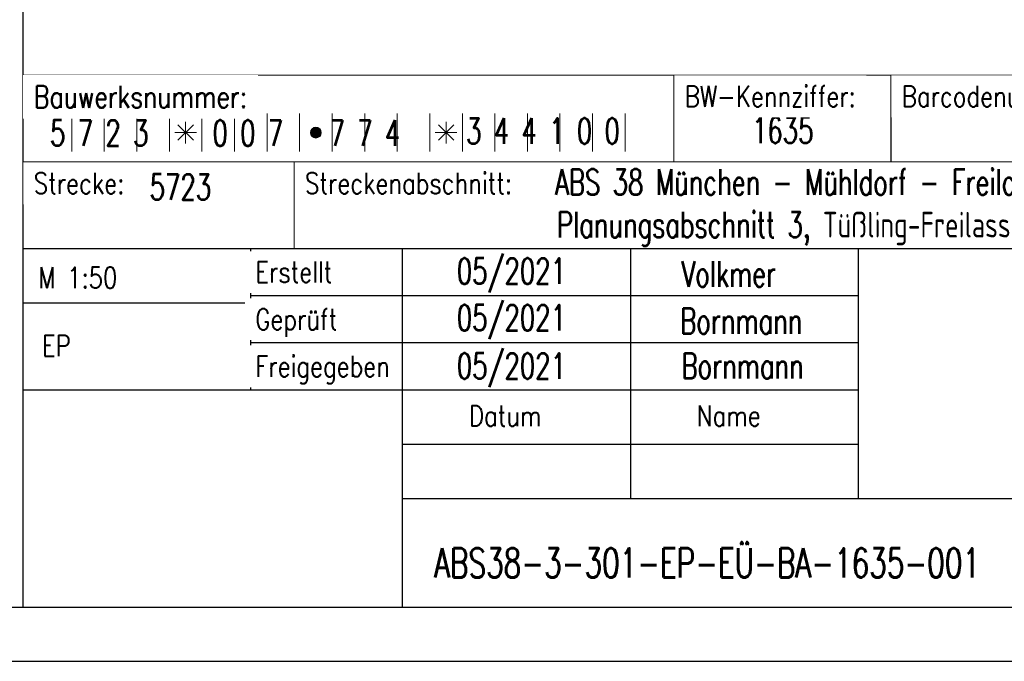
# Model space of a CAD drawing. Header units: metres. Extents: x -11 to 3443208, y -13 to 5427948.
# Tile 7 of 29: x 117.79 to 122.32, y 18.48 to 21.43. Entities that reach past the tile are written whole.
import ezdxf

# ---------------------------------------------------------------- set-up
doc = ezdxf.new("R2010")
doc.units = ezdxf.units.M
for name, color, linetype in [('_SF025', 7, 'Continuous'), ('Stempel', 7, 'Continuous'), ('T__RANDI', 3, 'Continuous'), ('T__RANDO', 7, 'Continuous')]:
    doc.layers.add(name, color=color, linetype=linetype)
doc.styles.add('SIMPLEX8', font='simplexd.shx', dxfattribs={"width": 0.8})

# ---------------------------------------------------------------- blocks, each defined once
blk = doc.blocks.new('Planstempel')
at = {"layer": 'Stempel', "lineweight": 18}
h = blk.add_hatch(color=7, dxfattribs=at)
h.dxf.hatch_style = 1
h.paths.add_polyline_path([(-7.875, 2.4346, 1), (-7.925, 2.4346, 1)])
at = {"layer": '_SF025'}
for p, q in [((-5.25, 2.7), (-5.25, 2.3)), ((-5.4, 1.4667), (-8.2, 1.4667)), ((-7.5, 1.25), (-5.4, 1.25))]:
    blk.add_line(p, q, dxfattribs=at)
at = {"layer": 'Stempel', "color": 1}
for p, q in [((-9.25, 13.7), (-9.25, 0.25)), ((-9.25, 0.25), (-0.25, 0.25))]:
    blk.add_line(p, q, dxfattribs=at)
at = {"layer": 'Stempel', "color": 7, "lineweight": 18}
for p, q in [((-9.25, 2.7), (-0.25, 2.7)), ((-6.25, 2.7), (-6.25, 2.3)), ((-9.025, 2.3471), (-9.025, 2.5221)), ((-8.875, 2.3471), (-8.875, 2.5221)), ((-8.725, 2.3471), (-8.725, 2.5221)), ((-8.575, 2.3471), (-8.575, 2.5221)), ((-8.425, 2.3471), (-8.425, 2.5221)), ((-8.275, 2.3471), (-8.275, 2.5221)), ((-8.125, 2.3471), (-8.125, 2.5221)), ((-7.975, 2.3471), (-7.975, 2.5221)), ((-7.825, 2.3471), (-7.825, 2.5221)), ((-7.675, 2.3471), (-7.675, 2.5221)), ((-7.525, 2.3471), (-7.525, 2.5221)), ((-7.375, 2.3471), (-7.375, 2.5221)), ((-7.225, 2.3471), (-7.225, 2.5221)), ((-7.075, 2.3471), (-7.075, 2.5221)), ((-6.925, 2.3471), (-6.925, 2.5221)), ((-6.775, 2.3471), (-6.775, 2.5221)), ((-6.625, 2.3471), (-6.625, 2.5221)), ((-6.475, 2.3471), (-6.475, 2.5221)), ((-8.5354, 2.3993), (-8.4646, 2.47)), ((-8.5354, 2.47), (-8.4646, 2.3993)), ((-8.5, 2.4846), (-8.5, 2.3846)), ((-7.3354, 2.3993), (-7.2646, 2.47)), ((-7.3354, 2.47), (-7.2646, 2.3993)), ((-7.3, 2.4846), (-7.3, 2.3846)), ((-8.55, 2.4346), (-8.45, 2.4346)), ((-7.35, 2.4346), (-7.25, 2.4346)), ((-0.25, 2.3), (-9.25, 2.3)), ((-8, 2.3), (-8, 1.9))]:
    blk.add_line(p, q, dxfattribs=at)
at = {"layer": 'Stempel'}
for p, q in [((-0.25, 1.9), (-9.25, 1.9)), ((-8.2, 1.25), (-8.2, 1.9)), ((-7.5, 1.25), (-7.5, 1.9)), ((-6.45, 1.9), (-6.45, 1)), ((-5.4, 0.75), (-5.4, 1.9)), ((-5.4, 1.6833), (-8.2, 1.6833)), ((-8.2, 1.65), (-9.25, 1.65)), ((-9.25, 1.25), (-7.5, 1.25)), ((-7.5, 0.25), (-7.5, 1.25)), ((-7.5, 1), (-5.4, 1)), ((-6.45, 1), (-6.45, 0.75)), ((-7.5, 0.75), (-0.25, 0.75))]:
    blk.add_line(p, q, dxfattribs=at)
at = {"layer": 'Stempel', "color": 7, "lineweight": 18}
blk.add_circle((-7.9, 2.4346), 0.025, dxfattribs=at)
at = {"layer": 'Stempel', "color": 1, "lineweight": 25, "style": 'SIMPLEX8', "width": 0.7}
for s, height, p in [(' 3 4 4 1 0 0', 0.118098, (-7.2646, 2.3831)), ('1635', 0.1181, (-5.8906, 2.3868)), ('5 7 2 3', 0.1181, (-9.1251, 2.3744)), ('0 0 7   7 7 4', 0.118098, (-8.3767, 2.3735)), ('5723', 0.1181, (-8.666, 2.1257)), ('Planungsabschnitt 3, Tüßling-Freilassing', 0.118098, (-6.7894, 1.9518)), ('05/2021', 0.1181, (-7.2505, 1.7379)), ('Volkmer', 0.1181, (-6.2154, 1.725)), ('05/2021', 0.1181, (-7.2505, 1.5229)), ('Bornmann', 0.1181, (-6.2213, 1.5086)), ('05/2021', 0.1181, (-7.2505, 1.3012)), ('Bornmann', 0.1181, (-6.2154, 1.3017))]:
    blk.add_text(s, height=height, dxfattribs=at).set_placement(p)
at = {"layer": 'Stempel', "color": 1, "lineweight": 18, "style": 'SIMPLEX8', "width": 0.8}
for s, p in [('M 1:50', (-9.1792, 1.7189)), ('EP', (-9.162, 1.4059))]:
    blk.add_text(s, height=0.09663, dxfattribs=at).set_placement(p)
at = {"layer": 'Stempel', "color": 2, "lineweight": 35, "style": 'SIMPLEX8', "width": 0.7}
blk.add_text('ABS38-3-301-EP-EÜ-BA-1635-001', height=0.135, dxfattribs=at).set_placement((-7.3546, 0.3854))
at = {"layer": 'Stempel', "color": 7, "lineweight": 18, "attachment_point": 1, "style": 'SIMPLEX8', "bg_fill": 2}
for s, insert, char_height in [('Bauwerksnummer:', (-9.2, 2.65), 0.100666), ('BW-Kennziffer:', (-6.2, 2.65), 0.096626), ('Barcodenummer:', (-5.2, 2.65), 0.096626), ('Strecke:', (-9.2, 2.25), 0.09663), ('Streckenabschnitt:', (-7.95, 2.25), 0.096626), ('Erstellt', (-8.1788, 1.8405), 0.09663), ('Geprüft', (-8.1788, 1.6239), 0.09663), ('Datum', (-7.195, 1.1788), 0.09663), ('Name', (-6.145, 1.1788), 0.09663)]:
    blk.add_mtext(s, dxfattribs=dict(at, insert=insert, char_height=char_height))
at = {"layer": 'Stempel', "color": 1, "lineweight": 25, "style": 'SIMPLEX8', "width": 0.7}
blk.add_text('ABS 38 München - Mühldorf - Freilassing;', height=0.118098, dxfattribs=at).set_placement((-6.7982, 2.1477))
at = {"layer": 'Stempel', "color": 7, "lineweight": 18, "insert": (-8.1788, 1.4072), "char_height": 0.096626, "attachment_point": 1, "style": 'SIMPLEX8', "bg_fill": 2}
blk.add_mtext('Freigegeben', dxfattribs=at)
blk = doc.blocks.new('SOF_PAGEMARGIN_1CB72')
at = {"layer": 'T__RANDI', "color": 3}
blk.add_line((20, 5), (1184, 5), dxfattribs=at)
at = {"layer": 'T__RANDO', "color": 7}
blk.add_line((0, 0), (1189, 0), dxfattribs=at)

msp = doc.modelspace()

# ---------------------------------------------------------------- block references
at = {"linetype": 'Continuous', "lineweight": 18}
msp.add_blockref('Planstempel', (127.0517, 18.478), dxfattribs=at)

# ---------------------------------------------------------------- next in the draw order: block references
at = {"linetype": 'Continuous', "lineweight": 18, "xscale": 0.05, "yscale": 0.05, "zscale": 0.05}
msp.add_blockref('SOF_PAGEMARGIN_1CB72', (67.6017, 18.478), dxfattribs=at)

doc.saveas('drawing.dxf')
